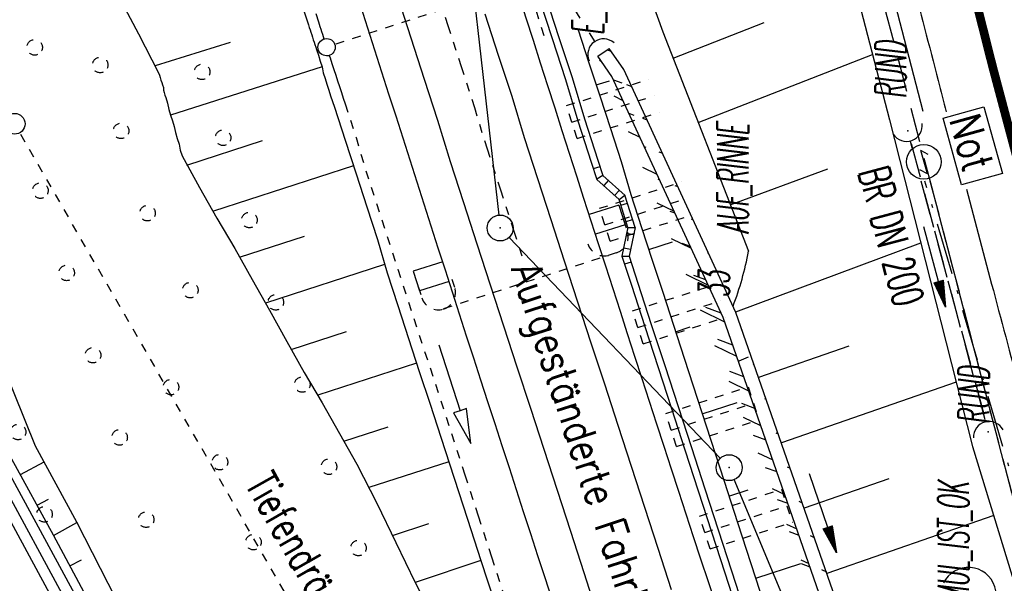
# Model space of a CAD drawing. Extents: x 447882 to 448688, y 437766 to 439043.
# Tile 80 of 121: x 448105 to 448161, y 438640 to 438673. Entities that reach past the tile are written whole.
import ezdxf
from ezdxf.enums import TextEntityAlignment as Align

# ---------------------------------------------------------------- set-up
doc = ezdxf.new("R2010")
doc.units = 0
doc.header["$LTSCALE"] = 2
doc.header["$MEASUREMENT"] = 0
for name, pattern in [('ACAD_ISO03W100', [0.5, 0.25, -0.25]), ('ACAD_ISO05W100', [0.5, 0.25, -0.25]), ('ACAD_ISO10W100W', [0.5, 0.25, -0.25]), ('AUSGEZOGEN', [0]), ('BAB-FM2', [2.6, 1.5, -0.5, 0.1, -0.5]), ('GESTRICH-X2', [1.5, 1, -0.5]), ('PUNKTX2', [0.5, 0.25, -0.25]), ('STRICHLINIEX2', [0.5, 0.25, -0.25])]:
    doc.linetypes.add(name, pattern=pattern)
doc.layers.get('0').update_dxf_attribs({"linetype": 'AUSGEZOGEN'})
for name, color, linetype in [('211-GRENZL-BAB', 7, 'AUSGEZOGEN'), ('211-GRENZP-BAB', 7, 'AUSGEZOGEN'), ('ANMERKUNG', 7, 'CONTINUOUS'), ('BAB_FM', 5, 'BAB-FM2'), ('BOESCHG', 250, 'AUSGEZOGEN'), ('DB-Bahnachse', 7, 'CONTINUOUS'), ('DB-Boeschungen', 15, 'CONTINUOUS'), ('DB-Gleisachsen', 7, 'CONTINUOUS'), ('DB-Hangverdübelung', 15, 'CONTINUOUS'), ('DB-HZV-Stützscheiben', 15, 'CONTINUOUS'), ('DB-Ingenieurbauwerke', 15, 'CONTINUOUS'), ('DB-Kabelanalagen', 15, 'CONTINUOUS'), ('DB-Tiefendraenage', 15, 'CONTINUOUS'), ('DB-Tiefendränage', 15, 'CONTINUOUS'), ('DB-Tiefenentwässerung', 15, 'CONTINUOUS'), ('DB-Wegboeschungen', 15, 'CONTINUOUS'), ('DB-Wege', 15, 'CONTINUOUS'), ('DURCHL', 200, 'GESTRICH-X2'), ('FBRTOP', 250, 'AUSGEZOGEN'), ('KANAL', 7, 'GESTRICH-X2'), ('MULDE', 250, 'AUSGEZOGEN'), ('NS', 5, 'AUSGEZOGEN'), ('PFEIL', 7, 'CONTINUOUS'), ('PFEILTOP', 200, 'AUSGEZOGEN'), ('Rinne', 200, 'CONTINUOUS'), ('SCHLITZRINNE', 200, 'AUSGEZOGEN'), ('SCHSYMBOL', 200, 'AUSGEZOGEN'), ('TEXTO', 4, 'CONTINUOUS'), ('WALD', 8, 'AUSGEZOGEN')]:
    doc.layers.add(name, color=color, linetype=linetype)
doc.styles.add('ROMANS', font='romans.shx', dxfattribs={"width": 0.8})

# ---------------------------------------------------------------- blocks, each defined once
blk = doc.blocks.new('DL')
at = {"color": 0}
blk.add_arc((-0.311, 0.025), 0.91, 282.5363, 77.4637, dxfattribs=at)
blk.add_point((0.597, 0.003), dxfattribs=at)
blk = doc.blocks.new('NOTRUFS')
for p, q in [((-0.7, 0), (-0.357, 0.35)), ((-0.7, 0), (0.7, 0)), ((0.357, -0.35), (0.7, 0))]:
    blk.add_line(p, q)
blk.add_lwpolyline([(-2.143, 4.194), (1.876, 4.194), (1.876, 1.75), (-2.143, 1.75)], close=True)
blk.add_circle((0, 0), 1)
at = {"style": 'ROMANS', "width": 0.8}
blk.add_text('Not', height=1.8, dxfattribs=at).set_placement((-1.982, 2.071))
blk = doc.blocks.new('42')
at = {"color": 0}
blk.add_arc((-0.025, -0.311), 0.91, 12.5363, 167.4637, dxfattribs=at)
blk.add_point((0, 0), dxfattribs=at)
blk = doc.blocks.new('PFEIL2')
at = {"color": 0}
for p, q in [((0.88, 0.002), (-2.401, -0.012)), ((0.881, -0.271), (0.879, 0.276)), ((0.879, 0.276), (2.429, 0.009)), ((0.911, 0.27), (0.879, 0.265)), ((0.965, 0.261), (0.879, 0.246)), ((1.019, 0.252), (0.879, 0.228)), ((1.073, 0.242), (0.879, 0.209)), ((1.127, 0.233), (0.879, 0.191)), ((1.181, 0.224), (0.879, 0.172)), ((1.235, 0.214), (0.879, 0.154)), ((1.289, 0.205), (0.879, 0.135)), ((1.343, 0.196), (0.879, 0.117)), ((1.397, 0.187), (0.879, 0.098)), ((1.451, 0.177), (0.879, 0.08)), ((1.505, 0.168), (0.879, 0.061)), ((1.559, 0.159), (0.88, 0.043)), ((1.613, 0.149), (0.88, 0.024)), ((1.668, 0.14), (0.88, 0.006)), ((1.722, 0.131), (0.88, -0.013)), ((1.776, 0.121), (0.88, -0.031)), ((1.83, 0.112), (0.88, -0.05)), ((1.884, 0.103), (0.88, -0.068)), ((1.938, 0.094), (0.88, -0.087)), ((1.992, 0.084), (0.88, -0.105)), ((2.046, 0.075), (0.88, -0.124)), ((2.1, 0.066), (0.88, -0.142)), ((2.154, 0.056), (0.88, -0.161)), ((2.208, 0.047), (0.88, -0.179)), ((2.262, 0.038), (0.881, -0.198)), ((2.316, 0.029), (0.881, -0.216)), ((2.37, 0.019), (0.881, -0.235)), ((2.424, 0.01), (0.881, -0.253)), ((2.429, 0.009), (0.881, -0.271))]:
    blk.add_line(p, q, dxfattribs=at)
blk = doc.blocks.new('GST')
at = {"color": 0}
blk.add_circle((0, 0), 0.75, dxfattribs=at)
blk.add_point((0, 0), dxfattribs=at)
blk = doc.blocks.new('LW')
at = {"color": 0}
blk.add_line((1.183, 0.003), (2.575, 0.003), dxfattribs=at)
for centre, radius, start, end in [((0.065, 1.189), 1.6, 312.7202, 226.7249), ((0.169, 1.08), 1.681, 321.1992, 68.9844), ((0.083, 1.129), 1.668, 319.2916, 65.2101)]:
    blk.add_arc(centre, radius, start, end, dxfattribs=at)

msp = doc.modelspace()

# ---------------------------------------------------------------- hatches: boundary and pattern name
at = {"layer": 'PFEILTOP'}
h = msp.add_hatch(dxfattribs=at)
h.set_pattern_fill('_USER', color=256, scale=1.5, angle=45, style=0, pattern_type=0)
h.set_pattern_definition([(339.742, (448141.7054, 438664.8471), (0.51937, 1.407216), [])])
edge = h.paths.add_edge_path()
edge.add_line((448145.949, 438655.638), (448139.477, 438669.682))
edge.add_line((448139.477, 438669.682), (448138.615, 438670.913))
edge.add_line((448159.583, 438614.627), (448157.394, 438620.775))
edge.add_line((448157.394, 438620.775), (448156.633, 438622.898))
edge.add_arc((448157.01, 438623.033), 0.4, 199.682, 199.7205, ccw=False)
edge.add_line((448156.633, 438622.898), (448151.695, 438636.705))
edge.add_line((448151.695, 438636.705), (448145.207, 438655.338))
edge.add_line((448145.207, 438655.338), (448138.781, 438669.282))
edge.add_line((448138.781, 438669.282), (448137.959, 438670.455))
edge.add_line((448137.959, 438670.455), (448138.615, 438670.913))
h = msp.add_hatch(dxfattribs=at)
h.set_pattern_fill('_USER', color=256, scale=1.5, angle=45, style=0, pattern_type=0)
h.set_pattern_definition([(334.325, (448147.7012, 438650.6069), (0.6499, 1.3519), [])])
edge = h.paths.add_edge_path()
edge.add_line((448158.148, 438621.045), (448157.387, 438623.168))
edge.add_line((448157.387, 438623.168), (448152.449, 438636.971))
edge.add_line((448152.449, 438636.971), (448145.949, 438655.638))
edge.add_line((448159.583, 438614.627), (448157.394, 438620.775))
edge.add_line((448157.394, 438620.775), (448156.633, 438622.898))
edge.add_arc((448157.01, 438623.033), 0.4, 199.682, 199.7205, ccw=False)
edge.add_line((448156.633, 438622.898), (448151.695, 438636.705))
edge.add_line((448151.695, 438636.705), (448145.207, 438655.338))
edge.add_line((448145.207, 438655.338), (448138.781, 438669.282))
edge.add_line((448138.781, 438669.282), (448137.959, 438670.455))
edge.add_line((448160.127, 438615.483), (448158.148, 438621.045))
at = {"layer": 'SCHLITZRINNE'}
h = msp.add_hatch(dxfattribs=at)
h.set_pattern_fill('_USER', color=256, scale=1.5, angle=45, style=0, pattern_type=0)
h.set_pattern_definition([(324.8574, (448134.7023, 438851.6164), (0.86342, 1.226583), [])])
edge = h.paths.add_edge_path()
edge.add_line((448125.443, 438906.454), (448125.936, 438906.533))
edge.add_line((448125.936, 438906.533), (448126.04, 438905.88))
edge.add_arc((261507.524, 409202.339), 188967.645, 9.03995391, 9.04374407, ccw=False)
edge.add_line((448128.005, 438893.535), (448131.933, 438868.846))
edge.add_line((448131.933, 438868.846), (448133.254, 438860.539))
edge.add_arc((449371.197, 439057.494), 1253.513, 189.039943, 189.277818)
edge.add_arc((454072.816, 439825.545), 6017.453, 189.2778182, 189.3863877)
edge.add_arc((449284.377, 439033.993), 1164.031, 189.386388, 189.87641)
edge.add_arc((450764.431, 439291.676), 2666.349, 189.87641, 190.200181)
edge.add_arc((449881.193, 439132.753), 1768.927, 190.200181, 190.588964)
edge.add_arc((450188.848, 439190.268), 2081.912, 190.588964, 190.947332)
edge.add_arc((450096.336, 439172.374), 1987.685, 190.947332, 191.307685)
edge.add_arc((450103.529, 439173.812), 1995.02, 191.307685, 191.667375)
edge.add_arc((450113.912, 439175.956), 2005.623, 191.667375, 192.024165)
edge.add_arc((450128.354, 439179.032), 2020.389, 192.024165, 192.37965)
edge.add_arc((450121.636, 439177.558), 2013.511, 192.37965, 192.73712)
edge.add_arc((450090.705, 439170.566), 1981.8, 192.73712, 193.097438)
edge.add_arc((450089.716, 439170.336), 1980.784, 193.097438, 193.45758)
edge.add_arc((450128.145, 439179.532), 2020.298, 193.45758, 193.814181)
edge.add_arc((450131.046, 439180.245), 2023.285, 193.814181, 194.170205)
edge.add_arc((450093.866, 439170.858), 1984.938, 194.170205, 194.529652)
edge.add_arc((450094.254, 439170.958), 1985.339, 194.529652, 194.889491)
edge.add_arc((450121.506, 439178.204), 2013.538, 194.889491, 195.246802)
edge.add_arc((450124.649, 439179.061), 2016.795, 195.246802, 195.602873)
edge.add_arc((450111.382, 439175.356), 2003.021, 195.602873, 195.960167)
edge.add_arc((450101.557, 439172.546), 1992.802, 195.960167, 196.3197)
edge.add_arc((450106.363, 439173.953), 1997.81, 196.3197, 196.678782)
edge.add_arc((450107.837, 439174.395), 1999.349, 196.678782, 197.03752)
edge.add_arc((450104.436, 439173.352), 1995.791, 197.03752, 197.396578)
edge.add_arc((450113.998, 439176.348), 2005.812, 197.396578, 197.753665)
edge.add_arc((450121.006, 439178.592), 2013.17, 197.753665, 198.110098)
edge.add_arc((450117.03, 439177.292), 2008.988, 198.110098, 198.467563)
edge.add_arc((450103.872, 439172.898), 1995.115, 198.467563, 198.826268)
edge.add_arc((450099.455, 439171.391), 1990.448, 198.826268, 199.185784)
edge.add_arc((450113.542, 439176.293), 2005.364, 199.185784, 199.54396)
edge.add_arc((450116.79, 439177.446), 2008.81, 199.54396, 199.90126)
edge.add_arc((450108.06, 439174.286), 1999.526, 199.90126, 200.259389)
edge.add_arc((450108.407, 439174.414), 1999.896, 200.259389, 200.617742)
edge.add_arc((450110.76, 439175.299), 2002.409, 200.617742, 200.975871)
edge.add_arc((450111.887, 439175.731), 2003.616, 200.975871, 201.333691)
edge.add_arc((450111.742, 439175.674), 2003.46, 201.333691, 201.691524)
edge.add_arc((450110.583, 439175.213), 2002.213, 201.691524, 202.04953)
edge.add_arc((450111.609, 439175.629), 2003.32, 202.04953, 202.407437)
edge.add_arc((450109.603, 439174.802), 2001.151, 202.407437, 202.765839)
edge.add_arc((450106.414, 439173.464), 1997.693, 202.765839, 203.100071)
edge.add_line((448125.443, 438906.454), (448125.547, 438905.801))
edge.add_arc((261507.369, 409202.315), 188967.302, 9.03995391, 9.04374407, ccw=False)
edge.add_line((448127.511, 438893.456), (448131.439, 438868.767))
edge.add_line((448131.439, 438868.767), (448132.715, 438860.746))
h = msp.add_hatch(dxfattribs=at)
h.set_pattern_fill('_USER', color=256, scale=1.5, angle=45, style=0, pattern_type=0)
h.set_pattern_definition([(326.72764, (448148.0771, 438778.445), (0.822929, 1.254108), [])])
edge = h.paths.add_edge_path()
edge.add_line((448125.936, 438906.533), (448126.04, 438905.88))
edge.add_arc((261507.524, 409202.339), 188967.645, 9.03995391, 9.04374407, ccw=False)
edge.add_line((448128.005, 438893.535), (448131.933, 438868.846))
edge.add_line((448131.933, 438868.846), (448133.254, 438860.539))
edge.add_arc((449371.197, 439057.494), 1253.513, 189.039943, 189.277818)
edge.add_arc((454072.816, 439825.545), 6017.453, 189.2778182, 189.3863877)
edge.add_arc((449284.377, 439033.993), 1164.031, 189.386388, 189.87641)
edge.add_arc((450764.431, 439291.676), 2666.349, 189.87641, 190.200181)
edge.add_arc((449881.193, 439132.753), 1768.927, 190.200181, 190.588964)
edge.add_arc((450188.848, 439190.268), 2081.912, 190.588964, 190.947332)
edge.add_arc((450096.336, 439172.374), 1987.685, 190.947332, 191.307685)
edge.add_arc((450103.529, 439173.812), 1995.02, 191.307685, 191.667375)
edge.add_arc((450113.912, 439175.956), 2005.623, 191.667375, 192.024165)
edge.add_arc((450128.354, 439179.032), 2020.389, 192.024165, 192.37965)
edge.add_arc((450121.636, 439177.558), 2013.511, 192.37965, 192.73712)
edge.add_arc((450090.705, 439170.566), 1981.8, 192.73712, 193.097438)
edge.add_arc((450089.716, 439170.336), 1980.784, 193.097438, 193.45758)
edge.add_arc((450128.145, 439179.532), 2020.298, 193.45758, 193.814181)
edge.add_arc((450131.046, 439180.245), 2023.285, 193.814181, 194.170205)
edge.add_arc((450093.866, 439170.858), 1984.938, 194.170205, 194.529652)
edge.add_arc((450094.254, 439170.958), 1985.339, 194.529652, 194.889491)
edge.add_arc((450121.506, 439178.204), 2013.538, 194.889491, 195.246802)
edge.add_arc((450124.649, 439179.061), 2016.795, 195.246802, 195.602873)
edge.add_arc((450111.382, 439175.356), 2003.021, 195.602873, 195.960167)
edge.add_arc((450101.557, 439172.546), 1992.802, 195.960167, 196.3197)
edge.add_arc((450106.363, 439173.953), 1997.81, 196.3197, 196.678782)
edge.add_arc((450107.837, 439174.395), 1999.349, 196.678782, 197.03752)
edge.add_arc((450104.436, 439173.352), 1995.791, 197.03752, 197.396578)
edge.add_arc((450113.998, 439176.348), 2005.812, 197.396578, 197.753665)
edge.add_arc((450121.006, 439178.592), 2013.17, 197.753665, 198.110098)
edge.add_arc((450117.03, 439177.292), 2008.988, 198.110098, 198.467563)
edge.add_arc((450103.872, 439172.898), 1995.115, 198.467563, 198.826268)
edge.add_arc((450099.455, 439171.391), 1990.448, 198.826268, 199.185784)
edge.add_arc((450113.542, 439176.293), 2005.364, 199.185784, 199.54396)
edge.add_arc((450116.79, 439177.446), 2008.81, 199.54396, 199.90126)
edge.add_arc((450108.06, 439174.286), 1999.526, 199.90126, 200.259389)
edge.add_arc((450108.407, 439174.414), 1999.896, 200.259389, 200.617742)
edge.add_arc((450110.76, 439175.299), 2002.409, 200.617742, 200.975871)
edge.add_arc((450111.887, 439175.731), 2003.616, 200.975871, 201.333691)
edge.add_arc((450111.742, 439175.674), 2003.46, 201.333691, 201.691524)
edge.add_arc((450110.583, 439175.213), 2002.213, 201.691524, 202.04953)
edge.add_arc((450111.609, 439175.629), 2003.32, 202.04953, 202.407437)
edge.add_arc((450109.603, 439174.802), 2001.151, 202.407437, 202.765839)
edge.add_arc((450106.414, 439173.464), 1997.693, 202.765839, 203.100071)
edge.add_arc((450188.848, 439190.268), 2082.412, 190.799627, 190.947332)
edge.add_arc((450096.336, 439172.374), 1988.185, 190.947332, 191.307685)
edge.add_arc((450103.529, 439173.812), 1995.52, 191.307685, 191.667375)
edge.add_arc((450113.912, 439175.956), 2006.123, 191.667375, 192.024165)
edge.add_arc((450128.354, 439179.032), 2020.889, 192.024165, 192.37965)
edge.add_arc((450121.636, 439177.558), 2014.011, 192.37965, 192.469296)
h = msp.add_hatch(dxfattribs=at)
h.set_pattern_fill('_USER', color=256, scale=1.5, angle=45, style=0, pattern_type=0)
h.set_pattern_definition([(328.16104, (448159.8269, 438724.2048), (0.7913003, 1.274301), [])])
edge = h.paths.add_edge_path()
edge.add_line((448125.936, 438906.533), (448126.04, 438905.88))
edge.add_arc((261507.524, 409202.339), 188967.645, 9.03995391, 9.04374407, ccw=False)
edge.add_line((448128.005, 438893.535), (448131.933, 438868.846))
edge.add_line((448131.933, 438868.846), (448133.254, 438860.539))
edge.add_arc((449371.197, 439057.494), 1253.513, 189.039943, 189.277818)
edge.add_arc((454072.816, 439825.545), 6017.453, 189.2778182, 189.3863877)
edge.add_arc((449284.377, 439033.993), 1164.031, 189.386388, 189.87641)
edge.add_arc((450764.431, 439291.676), 2666.349, 189.87641, 190.200181)
edge.add_arc((449881.193, 439132.753), 1768.927, 190.200181, 190.588964)
edge.add_arc((450188.848, 439190.268), 2081.912, 190.588964, 190.947332)
edge.add_arc((450096.336, 439172.374), 1987.685, 190.947332, 191.307685)
edge.add_arc((450103.529, 439173.812), 1995.02, 191.307685, 191.667375)
edge.add_arc((450113.912, 439175.956), 2005.623, 191.667375, 192.024165)
edge.add_arc((450128.354, 439179.032), 2020.389, 192.024165, 192.37965)
edge.add_arc((450121.636, 439177.558), 2013.511, 192.37965, 192.73712)
edge.add_arc((450090.705, 439170.566), 1981.8, 192.73712, 193.097438)
edge.add_arc((450089.716, 439170.336), 1980.784, 193.097438, 193.45758)
edge.add_arc((450128.145, 439179.532), 2020.298, 193.45758, 193.814181)
edge.add_arc((450131.046, 439180.245), 2023.285, 193.814181, 194.170205)
edge.add_arc((450093.866, 439170.858), 1984.938, 194.170205, 194.529652)
edge.add_arc((450094.254, 439170.958), 1985.339, 194.529652, 194.889491)
edge.add_arc((450121.506, 439178.204), 2013.538, 194.889491, 195.246802)
edge.add_arc((450124.649, 439179.061), 2016.795, 195.246802, 195.602873)
edge.add_arc((450111.382, 439175.356), 2003.021, 195.602873, 195.960167)
edge.add_arc((450101.557, 439172.546), 1992.802, 195.960167, 196.3197)
edge.add_arc((450106.363, 439173.953), 1997.81, 196.3197, 196.678782)
edge.add_arc((450107.837, 439174.395), 1999.349, 196.678782, 197.03752)
edge.add_arc((450104.436, 439173.352), 1995.791, 197.03752, 197.396578)
edge.add_arc((450113.998, 439176.348), 2005.812, 197.396578, 197.753665)
edge.add_arc((450121.006, 439178.592), 2013.17, 197.753665, 198.110098)
edge.add_arc((450117.03, 439177.292), 2008.988, 198.110098, 198.467563)
edge.add_arc((450103.872, 439172.898), 1995.115, 198.467563, 198.826268)
edge.add_arc((450099.455, 439171.391), 1990.448, 198.826268, 199.185784)
edge.add_arc((450113.542, 439176.293), 2005.364, 199.185784, 199.54396)
edge.add_arc((450116.79, 439177.446), 2008.81, 199.54396, 199.90126)
edge.add_arc((450108.06, 439174.286), 1999.526, 199.90126, 200.259389)
edge.add_arc((450108.407, 439174.414), 1999.896, 200.259389, 200.617742)
edge.add_arc((450110.76, 439175.299), 2002.409, 200.617742, 200.975871)
edge.add_arc((450111.887, 439175.731), 2003.616, 200.975871, 201.333691)
edge.add_arc((450111.742, 439175.674), 2003.46, 201.333691, 201.691524)
edge.add_arc((450110.583, 439175.213), 2002.213, 201.691524, 202.04953)
edge.add_arc((450111.609, 439175.629), 2003.32, 202.04953, 202.407437)
edge.add_arc((450109.603, 439174.802), 2001.151, 202.407437, 202.765839)
edge.add_arc((450106.414, 439173.464), 1997.693, 202.765839, 203.100071)
edge.add_arc((450121.636, 439177.558), 2014.011, 192.51205, 192.73712)
edge.add_arc((450090.705, 439170.566), 1982.3, 192.73712, 193.097438)
edge.add_arc((450089.716, 439170.336), 1981.284, 193.097438, 193.45758)
edge.add_arc((450128.145, 439179.532), 2020.798, 193.45758, 193.814181)
edge.add_arc((450131.046, 439180.245), 2023.785, 193.814181, 194.170205)
edge.add_arc((450093.866, 439170.858), 1985.438, 194.170205, 194.185146)
h = msp.add_hatch(dxfattribs=at)
h.set_pattern_fill('_USER', color=256, scale=1.5, angle=45, style=0, pattern_type=0)
h.set_pattern_definition([(334.92026, (448224.608, 438502.9346), (0.635819, 1.358578), [])])
edge = h.paths.add_edge_path()
edge.add_line((448125.936, 438906.533), (448126.04, 438905.88))
edge.add_arc((261507.524, 409202.339), 188967.645, 9.03995391, 9.04374407, ccw=False)
edge.add_line((448128.005, 438893.535), (448131.933, 438868.846))
edge.add_line((448131.933, 438868.846), (448133.254, 438860.539))
edge.add_arc((449371.197, 439057.494), 1253.513, 189.039943, 189.277818)
edge.add_arc((454072.816, 439825.545), 6017.453, 189.2778182, 189.3863877)
edge.add_arc((449284.377, 439033.993), 1164.031, 189.386388, 189.87641)
edge.add_arc((450764.431, 439291.676), 2666.349, 189.87641, 190.200181)
edge.add_arc((449881.193, 439132.753), 1768.927, 190.200181, 190.588964)
edge.add_arc((450188.848, 439190.268), 2081.912, 190.588964, 190.947332)
edge.add_arc((450096.336, 439172.374), 1987.685, 190.947332, 191.307685)
edge.add_arc((450103.529, 439173.812), 1995.02, 191.307685, 191.667375)
edge.add_arc((450113.912, 439175.956), 2005.623, 191.667375, 192.024165)
edge.add_arc((450128.354, 439179.032), 2020.389, 192.024165, 192.37965)
edge.add_arc((450121.636, 439177.558), 2013.511, 192.37965, 192.73712)
edge.add_arc((450090.705, 439170.566), 1981.8, 192.73712, 193.097438)
edge.add_arc((450089.716, 439170.336), 1980.784, 193.097438, 193.45758)
edge.add_arc((450128.145, 439179.532), 2020.298, 193.45758, 193.814181)
edge.add_arc((450131.046, 439180.245), 2023.285, 193.814181, 194.170205)
edge.add_arc((450093.866, 439170.858), 1984.938, 194.170205, 194.529652)
edge.add_arc((450094.254, 439170.958), 1985.339, 194.529652, 194.889491)
edge.add_arc((450121.506, 439178.204), 2013.538, 194.889491, 195.246802)
edge.add_arc((450124.649, 439179.061), 2016.795, 195.246802, 195.602873)
edge.add_arc((450111.382, 439175.356), 2003.021, 195.602873, 195.960167)
edge.add_arc((450101.557, 439172.546), 1992.802, 195.960167, 196.3197)
edge.add_arc((450106.363, 439173.953), 1997.81, 196.3197, 196.678782)
edge.add_arc((450107.837, 439174.395), 1999.349, 196.678782, 197.03752)
edge.add_arc((450104.436, 439173.352), 1995.791, 197.03752, 197.396578)
edge.add_arc((450113.998, 439176.348), 2005.812, 197.396578, 197.753665)
edge.add_arc((450121.006, 439178.592), 2013.17, 197.753665, 198.110098)
edge.add_arc((450117.03, 439177.292), 2008.988, 198.110098, 198.467563)
edge.add_arc((450103.872, 439172.898), 1995.115, 198.467563, 198.826268)
edge.add_arc((450099.455, 439171.391), 1990.448, 198.826268, 199.185784)
edge.add_arc((450113.542, 439176.293), 2005.364, 199.185784, 199.54396)
edge.add_arc((450116.79, 439177.446), 2008.81, 199.54396, 199.90126)
edge.add_arc((450108.06, 439174.286), 1999.526, 199.90126, 200.259389)
edge.add_arc((450108.407, 439174.414), 1999.896, 200.259389, 200.617742)
edge.add_arc((450110.76, 439175.299), 2002.409, 200.617742, 200.975871)
edge.add_arc((450111.887, 439175.731), 2003.616, 200.975871, 201.333691)
edge.add_arc((450111.742, 439175.674), 2003.46, 201.333691, 201.691524)
edge.add_arc((450110.583, 439175.213), 2002.213, 201.691524, 202.04953)
edge.add_arc((450111.609, 439175.629), 2003.32, 202.04953, 202.407437)
edge.add_arc((450109.603, 439174.802), 2001.151, 202.407437, 202.765839)
edge.add_arc((450106.414, 439173.464), 1997.693, 202.765839, 203.100071)
edge.add_arc((450113.542, 439176.293), 2005.864, 199.384527, 199.54396)
edge.add_arc((450116.79, 439177.446), 2009.31, 199.54396, 199.90126)
edge.add_arc((450108.06, 439174.286), 2000.026, 199.90126, 200.259389)
edge.add_arc((450108.407, 439174.414), 2000.396, 200.259389, 200.617742)
edge.add_arc((450110.76, 439175.299), 2002.909, 200.617742, 200.975871)
edge.add_arc((450111.887, 439175.731), 2004.116, 200.975871, 201.063002)
h = msp.add_hatch(dxfattribs=at)
h.set_pattern_fill('_USER', color=256, scale=1.5, angle=45, style=0, pattern_type=0)
h.set_pattern_definition([(337.95664, (448265.5285, 438397.6318), (0.5629623, 1.39035), [])])
edge = h.paths.add_edge_path()
edge.add_line((448125.936, 438906.533), (448126.04, 438905.88))
edge.add_arc((261507.524, 409202.339), 188967.645, 9.03995391, 9.04374407, ccw=False)
edge.add_line((448128.005, 438893.535), (448131.933, 438868.846))
edge.add_line((448131.933, 438868.846), (448133.254, 438860.539))
edge.add_arc((449371.197, 439057.494), 1253.513, 189.039943, 189.277818)
edge.add_arc((454072.816, 439825.545), 6017.453, 189.2778182, 189.3863877)
edge.add_arc((449284.377, 439033.993), 1164.031, 189.386388, 189.87641)
edge.add_arc((450764.431, 439291.676), 2666.349, 189.87641, 190.200181)
edge.add_arc((449881.193, 439132.753), 1768.927, 190.200181, 190.588964)
edge.add_arc((450188.848, 439190.268), 2081.912, 190.588964, 190.947332)
edge.add_arc((450096.336, 439172.374), 1987.685, 190.947332, 191.307685)
edge.add_arc((450103.529, 439173.812), 1995.02, 191.307685, 191.667375)
edge.add_arc((450113.912, 439175.956), 2005.623, 191.667375, 192.024165)
edge.add_arc((450128.354, 439179.032), 2020.389, 192.024165, 192.37965)
edge.add_arc((450121.636, 439177.558), 2013.511, 192.37965, 192.73712)
edge.add_arc((450090.705, 439170.566), 1981.8, 192.73712, 193.097438)
edge.add_arc((450089.716, 439170.336), 1980.784, 193.097438, 193.45758)
edge.add_arc((450128.145, 439179.532), 2020.298, 193.45758, 193.814181)
edge.add_arc((450131.046, 439180.245), 2023.285, 193.814181, 194.170205)
edge.add_arc((450093.866, 439170.858), 1984.938, 194.170205, 194.529652)
edge.add_arc((450094.254, 439170.958), 1985.339, 194.529652, 194.889491)
edge.add_arc((450121.506, 439178.204), 2013.538, 194.889491, 195.246802)
edge.add_arc((450124.649, 439179.061), 2016.795, 195.246802, 195.602873)
edge.add_arc((450111.382, 439175.356), 2003.021, 195.602873, 195.960167)
edge.add_arc((450101.557, 439172.546), 1992.802, 195.960167, 196.3197)
edge.add_arc((450106.363, 439173.953), 1997.81, 196.3197, 196.678782)
edge.add_arc((450107.837, 439174.395), 1999.349, 196.678782, 197.03752)
edge.add_arc((450104.436, 439173.352), 1995.791, 197.03752, 197.396578)
edge.add_arc((450113.998, 439176.348), 2005.812, 197.396578, 197.753665)
edge.add_arc((450121.006, 439178.592), 2013.17, 197.753665, 198.110098)
edge.add_arc((450117.03, 439177.292), 2008.988, 198.110098, 198.467563)
edge.add_arc((450103.872, 439172.898), 1995.115, 198.467563, 198.826268)
edge.add_arc((450099.455, 439171.391), 1990.448, 198.826268, 199.185784)
edge.add_arc((450113.542, 439176.293), 2005.364, 199.185784, 199.54396)
edge.add_arc((450116.79, 439177.446), 2008.81, 199.54396, 199.90126)
edge.add_arc((450108.06, 439174.286), 1999.526, 199.90126, 200.259389)
edge.add_arc((450108.407, 439174.414), 1999.896, 200.259389, 200.617742)
edge.add_arc((450110.76, 439175.299), 2002.409, 200.617742, 200.975871)
edge.add_arc((450111.887, 439175.731), 2003.616, 200.975871, 201.333691)
edge.add_arc((450111.742, 439175.674), 2003.46, 201.333691, 201.691524)
edge.add_arc((450110.583, 439175.213), 2002.213, 201.691524, 202.04953)
edge.add_arc((450111.609, 439175.629), 2003.32, 202.04953, 202.407437)
edge.add_arc((450109.603, 439174.802), 2001.151, 202.407437, 202.765839)
edge.add_arc((450106.414, 439173.464), 1997.693, 202.765839, 203.100071)
edge.add_arc((450106.414, 439173.464), 1998.193, 202.821848, 203.100071)
edge.add_line((448268.435, 438389.496), (448268.895, 438389.693))

# ---------------------------------------------------------------- linework, layer by layer
at = {"layer": '211-GRENZL-BAB', "flags": 128}
for points in [[(448129.705, 438683.495), (448132.235, 438661.265)], [(448145.042, 438647.193), (448132.838, 438659.977)], [(448167.231, 438594.652), (448145.849, 438645.957)]]:
    msp.add_lwpolyline(points, dxfattribs=at)
at = {"layer": 'BAB_FM', "flags": 128}
msp.add_lwpolyline([(448210.176, 438620.94), (448172.344, 438610.661), (448156.879, 438663.23)], dxfattribs=at)
at = {"layer": 'BOESCHG'}
for p, q in [((448142.319, 438670.355), (448147.58, 438672.403)), ((448143.771, 438666.628), (448153.851, 438670.552)), ((448145.626, 438661.864), (448151.261, 438663.944)), ((448145.222, 438662.9), (448145.224, 438662.901)), ((448145.938, 438655.663), (448156.64, 438659.666)), ((448152.483, 438653.677), (448147.264, 438651.86)), ((448158.692, 438651.604), (448148.579, 438648.082)), ((448154.792, 438646.01), (448149.895, 438644.305)), ((448160.858, 438643.887), (448151.21, 438640.527))]:
    msp.add_line(p, q, dxfattribs=at)
for points in [[(448092.426, 438872.646), (448095.861, 438848.434), (448110.895, 438783.286), (448121.951, 438734.08), (448130.246, 438703.606), (448141.731, 438671.869), (448146.674, 438659.173)], [(448154.831, 438666.772), (448156.895, 438658.661)], [(448156.895, 438658.661), (448159.639, 438647.881), (448163.143, 438636.394), (448167.118, 438620.747)]]:
    msp.add_lwpolyline(points, dxfattribs=at)
msp.add_arc((448129.732, 438662.206), 17.211, 338.8504, 349.8489, dxfattribs=at)
at = {"layer": 'DB-Bahnachse', "linetype": 'ACAD_ISO10W100W'}
for p, q in [((448128.513, 438674.623), (448129.285, 438672.246)), ((448129.285, 438672.246), (448130.058, 438669.868)), ((448130.058, 438669.868), (448130.83, 438667.49)), ((448130.83, 438667.49), (448131.555, 438665.097)), ((448131.555, 438665.097), (448132.327, 438662.72)), ((448132.327, 438662.72), (448133.1, 438660.342)), ((448133.1, 438660.342), (448133.572, 438658.888))]:
    msp.add_line(p, q, dxfattribs=at)
at = {"layer": 'DB-Boeschungen', "linetype": 'Continuous'}
for p, q in [((448120.458, 438674.651), (448121.23, 438672.273)), ((448110.191, 438674.049), (448111.407, 438671.762)), ((448121.23, 438672.273), (448121.277, 438672.13)), ((448121.277, 438672.13), (448121.323, 438671.988)), ((448121.323, 438671.988), (448121.369, 438671.845)), ((448121.369, 438671.845), (448121.416, 438671.702)), ((448136.835, 438671.981), (448137.453, 438670.078)), ((448111.407, 438671.762), (448112.56, 438669.508)), ((448112.374, 438669.921), (448116.717, 438671.279)), ((448121.416, 438671.702), (448121.462, 438671.56)), ((448121.462, 438671.56), (448121.509, 438671.417)), ((448121.509, 438671.417), (448121.555, 438671.274)), ((448121.555, 438671.274), (448121.601, 438671.132)), ((448121.601, 438671.132), (448121.648, 438670.989)), ((448121.648, 438670.989), (448121.694, 438670.846)), ((448121.694, 438670.846), (448121.802, 438670.513)), ((448121.802, 438670.513), (448121.91, 438670.181)), ((448121.91, 438670.181), (448122.018, 438669.848)), ((448137.453, 438670.078), (448138.071, 438668.176)), ((448112.56, 438669.508), (448112.607, 438669.366)), ((448122.018, 438669.848), (448113.253, 438667.052)), ((448122.018, 438669.848), (448122.079, 438669.499)), ((448112.607, 438669.366), (448112.653, 438669.223)), ((448112.653, 438669.223), (448112.699, 438669.08)), ((448112.699, 438669.08), (448112.746, 438668.938)), ((448122.079, 438669.499), (448122.187, 438669.167)), ((448122.187, 438669.167), (448122.295, 438668.834)), ((448137.87, 438668.795), (448138.631, 438669.042)), ((448112.746, 438668.938), (448112.792, 438668.795)), ((448112.792, 438668.795), (448112.838, 438668.652)), ((448112.838, 438668.652), (448112.837, 438668.494)), ((448112.837, 438668.494), (448112.884, 438668.352)), ((448122.295, 438668.834), (448122.404, 438668.501)), ((448122.404, 438668.501), (448122.512, 438668.168)), ((448112.884, 438668.352), (448112.93, 438668.209)), ((448112.93, 438668.209), (448112.976, 438668.066)), ((448112.976, 438668.066), (448113.085, 438667.734)), ((448122.512, 438668.168), (448122.62, 438667.835)), ((448122.62, 438667.835), (448122.728, 438667.502)), ((448138.071, 438668.176), (448138.689, 438666.274)), ((448113.085, 438667.734), (448113.145, 438667.385)), ((448113.145, 438667.385), (448113.253, 438667.052)), ((448122.728, 438667.502), (448123.346, 438665.6)), ((448113.253, 438667.052), (448113.361, 438666.719)), ((448113.361, 438666.719), (448113.47, 438666.387)), ((448113.47, 438666.387), (448113.53, 438666.038)), ((448138.689, 438666.274), (448139.307, 438664.372)), ((448113.53, 438666.038), (448113.638, 438665.705)), ((448113.638, 438665.705), (448113.747, 438665.373)), ((448114.196, 438664.152), (448118.571, 438665.573)), ((448123.346, 438665.6), (448123.98, 438663.65)), ((448113.747, 438665.373), (448113.807, 438665.024)), ((448113.807, 438665.024), (448113.915, 438664.691)), ((448113.915, 438664.691), (448114.929, 438662.865)), ((448123.825, 438664.126), (448115.741, 438661.499)), ((448139.307, 438664.372), (448139.877, 438662.455)), ((448123.98, 438663.65), (448124.598, 438661.748)), ((448114.929, 438662.865), (448115.928, 438661.087)), ((448139.877, 438662.455), (448140.495, 438660.552)), ((448124.598, 438661.748), (448125.216, 438659.846)), ((448115.928, 438661.087), (448116.974, 438659.324)), ((448140.495, 438660.552), (448141.113, 438658.65)), ((448117.239, 438658.832), (448120.995, 438660.052)), ((448125.216, 438659.846), (448125.786, 438657.929)), ((448116.974, 438659.324), (448117.972, 438657.545)), ((448140.912, 438659.269), (448142.291, 438659.717)), ((448125.632, 438658.404), (448118.736, 438656.164)), ((448141.113, 438658.65), (448141.716, 438656.796)), ((448125.786, 438657.929), (448126.404, 438656.027)), ((448117.972, 438657.545), (448118.971, 438655.767)), ((448141.716, 438656.796), (448142.334, 438654.894)), ((448126.404, 438656.027), (448127.022, 438654.124)), ((448118.971, 438655.767), (448119.984, 438653.941)), ((448142.334, 438654.894), (448142.952, 438652.992)), ((448142.457, 438654.513), (448143.313, 438654.791)), ((448120.234, 438653.496), (448123.42, 438654.531)), ((448119.984, 438653.941), (448120.983, 438652.162)), ((448127.022, 438654.124), (448127.64, 438652.222)), ((448146.668, 438653.042), (448146.113, 438652.809)), ((448127.486, 438652.698), (448121.779, 438650.844)), ((448142.952, 438652.992), (448143.724, 438650.614)), ((448120.983, 438652.162), (448122.029, 438650.399)), ((448127.64, 438652.222), (448128.258, 438650.32)), ((448122.029, 438650.399), (448123.027, 438648.621)), ((448128.258, 438650.32), (448128.876, 438648.418)), ((448143.724, 438650.614), (448144.497, 438648.236)), ((448144.003, 438649.758), (448146.014, 438650.412)), ((448123.277, 438648.176), (448125.845, 438649.01)), ((448123.027, 438648.621), (448124.026, 438646.842)), ((448128.876, 438648.418), (448129.649, 438646.04)), ((448144.497, 438648.236), (448145.27, 438645.859)), ((448124.026, 438646.842), (448125.179, 438644.588)), ((448129.34, 438646.991), (448124.727, 438645.493)), ((448129.649, 438646.04), (448130.421, 438643.663)), ((448145.27, 438645.859), (448146.042, 438643.481)), ((448145.548, 438645.003), (448146.652, 438645.361)), ((448125.179, 438644.588), (448126.284, 438642.319)), ((448126.098, 438642.731), (448128.19, 438643.411)), ((448130.421, 438643.663), (448131.194, 438641.285)), ((448146.042, 438643.481), (448146.815, 438641.103)), ((448126.284, 438642.319), (448127.405, 438640.002)), ((448131.194, 438641.285), (448127.405, 438640.002)), ((448131.194, 438641.285), (448131.982, 438638.86)), ((448146.815, 438641.103), (448147.587, 438638.726)), ((448147.093, 438640.247), (448149.709, 438641.097)), ((448127.405, 438640.002), (448128.558, 438637.747))]:
    msp.add_line(p, q, dxfattribs=at)
at = {"layer": 'DB-Gleisachsen', "linetype": 'Continuous'}
for p, q in [((448126.384, 438673.893), (448127.156, 438671.516)), ((448131.436, 438672.906), (448132.209, 438670.528)), ((448127.156, 438671.516), (448127.929, 438669.138)), ((448132.209, 438670.528), (448132.981, 438668.151)), ((448127.929, 438669.138), (448128.701, 438666.76)), ((448132.981, 438668.151), (448133.706, 438665.758)), ((448128.701, 438666.76), (448129.426, 438664.367)), ((448133.706, 438665.758), (448134.479, 438663.38)), ((448129.426, 438664.367), (448130.199, 438661.989)), ((448134.479, 438663.38), (448135.251, 438661.002)), ((448130.199, 438661.989), (448130.971, 438659.612)), ((448135.251, 438661.002), (448136.023, 438658.625)), ((448130.971, 438659.612), (448131.744, 438657.234)), ((448136.023, 438658.625), (448136.796, 438656.247)), ((448131.744, 438657.234), (448132.516, 438654.856)), ((448136.796, 438656.247), (448137.568, 438653.869)), ((448132.516, 438654.856), (448133.289, 438652.479)), ((448137.568, 438653.869), (448138.341, 438651.492)), ((448133.289, 438652.479), (448134.061, 438650.101)), ((448138.341, 438651.492), (448139.113, 438649.114)), ((448134.061, 438650.101), (448134.834, 438647.723)), ((448139.113, 438649.114), (448139.886, 438646.736)), ((448134.834, 438647.723), (448135.606, 438645.346)), ((448139.886, 438646.736), (448140.658, 438644.359)), ((448135.606, 438645.346), (448136.378, 438642.968)), ((448140.658, 438644.359), (448141.431, 438641.981)), ((448136.378, 438642.968), (448137.151, 438640.59)), ((448141.431, 438641.981), (448142.203, 438639.603)), ((448137.151, 438640.59), (448137.923, 438638.213))]:
    msp.add_line(p, q, dxfattribs=at)
at = {"layer": 'DB-Hangverdübelung', "linetype": 'PUNKTX2'}
for centre, start_param, end_param in [((448105.393, 438670.97), 2.750434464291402, 9.033619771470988), ((448109.184, 438669.952), 2.750434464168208, 9.033619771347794), ((448115.081, 438669.555), 2.750434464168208, 9.033619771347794), ((448110.395, 438666.14), 2.750434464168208, 9.033619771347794), ((448116.294, 438665.743), 2.750434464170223, 9.033619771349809), ((448105.724, 438662.683), 2.750434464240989, 9.033619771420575), ((448111.921, 438661.378), 2.750434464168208, 9.033619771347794), ((448117.815, 438660.98), 2.750434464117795, 9.033619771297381), ((448107.245, 438657.92), 2.750434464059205, 9.03361977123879), ((448114.396, 438656.922), 2.750434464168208, 9.033619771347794), ((448119.342, 438656.219), 2.750434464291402, 9.033619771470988), ((448108.772, 438653.158), 2.750434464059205, 9.03361977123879), ((448120.875, 438651.46), 2.750434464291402, 9.033619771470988), ((448113.279, 438651.31), 2.750434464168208, 9.033619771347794), ((448104.434, 438648.711), 2.750434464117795, 9.033619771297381), ((448110.304, 438648.399), 2.750434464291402, 9.033619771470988), ((448116.109, 438646.968), 2.750434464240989, 9.033619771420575), ((448122.414, 438646.703), 2.750434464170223, 9.033619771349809), ((448105.963, 438643.95), 2.750434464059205, 9.03361977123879), ((448111.843, 438643.642), 2.750434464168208, 9.033619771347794), ((448118.047, 438642.34), 2.750434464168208, 9.033619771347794), ((448124.12, 438642), 2.750434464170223, 9.033619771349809)]:
    msp.add_ellipse(centre, major_axis=(-0.318, 0.318), ratio=1, start_param=start_param, end_param=end_param, dxfattribs=at)
at = {"layer": 'DB-HZV-Stützscheiben', "linetype": 'PUNKTX2'}
for p, q in [((448134.863, 438671.642), (448134.256, 438673.548)), ((448136.154, 438667.601), (448140.916, 438669.127)), ((448136.764, 438665.697), (448136.154, 438667.601)), ((448136.764, 438665.697), (448141.526, 438667.222)), ((448138.061, 438661.657), (448142.821, 438663.19)), ((448138.674, 438659.754), (448138.061, 438661.657)), ((448138.674, 438659.754), (448143.434, 438661.286)), ((448139.978, 438655.717), (448144.735, 438657.257)), ((448140.594, 438653.814), (448139.978, 438655.717)), ((448140.594, 438653.814), (448145.351, 438655.354)), ((448141.904, 438649.779), (448146.658, 438651.326)), ((448146.658, 438651.326), (448147.277, 438649.424)), ((448142.523, 438647.877), (448141.904, 438649.779)), ((448142.523, 438647.877), (448147.277, 438649.424)), ((448143.838, 438643.844), (448148.591, 438645.398)), ((448148.591, 438645.398), (448149.212, 438643.497)), ((448144.46, 438641.943), (448143.838, 438643.844)), ((448144.46, 438641.943), (448149.213, 438643.497))]:
    msp.add_line(p, q, dxfattribs=at)
at = {"layer": 'DB-HZV-Stützscheiben', "linetype": 'ACAD_ISO05W100'}
for p, q in [((448136.459, 438666.649), (448141.221, 438668.174)), ((448138.368, 438660.706), (448143.127, 438662.238)), ((448140.286, 438654.765), (448145.043, 438656.305)), ((448142.213, 438648.828), (448146.968, 438650.375)), ((448144.149, 438642.893), (448148.902, 438644.448))]:
    msp.add_line(p, q, dxfattribs=at)
at = {"layer": 'DB-Ingenieurbauwerke', "linetype": 'ACAD_ISO03W100'}
msp.add_line((448128.987, 438673.162), (448122.756, 438671.137), dxfattribs=at)
at = {"layer": 'DB-Ingenieurbauwerke', "linetype": 'Continuous'}
for p, q in [((448139.186, 438661.846), (448137.466, 438661.296)), ((448139.186, 438661.846), (448139.551, 438660.703)), ((448139.551, 438660.703), (448137.837, 438660.154)), ((448128.996, 438658.565), (448127.282, 438658.017)), ((448127.282, 438658.017), (448127.648, 438656.874)), ((448129.362, 438657.422), (448127.648, 438656.874))]:
    msp.add_line(p, q, dxfattribs=at)
for centre, major_axis, start_param, end_param in [((452022.168, 439910.232), (-1566.249, 3767.991), 1.480279, 1.501787), ((452022.169, 439910.232), (-1569.511, 3776.273), 1.480887, 1.501804)]:
    msp.add_ellipse(centre, major_axis=major_axis, ratio=1, start_param=start_param, end_param=end_param, dxfattribs=at)
at = {"layer": 'DB-Kabelanalagen', "linetype": 'Continuous'}
for p, q in [((448134.543, 438673.86), (448135.316, 438671.482)), ((448134.926, 438673.977), (448135.698, 438671.6)), ((448135.316, 438671.482), (448136.088, 438669.105)), ((448135.698, 438671.6), (448136.471, 438669.222)), ((448136.088, 438669.105), (448136.813, 438666.711)), ((448136.471, 438669.222), (448137.195, 438666.829)), ((448136.813, 438666.711), (448137.586, 438664.334)), ((448137.195, 438666.829), (448137.968, 438664.451)), ((448137.968, 438664.451), (448138.257, 438663.562)), ((448137.586, 438664.334), (448137.91, 438663.334)), ((448137.71, 438663.971), (448138.093, 438664.085)), ((448138.257, 438663.562), (448137.908, 438663.336)), ((448139.191, 438662.17), (448137.91, 438663.334)), ((448139.541, 438662.407), (448138.257, 438663.562)), ((448138.582, 438663.278), (448138.306, 438662.974)), ((448138.935, 438662.403), (448139.211, 438662.707)), ((448139.191, 438662.17), (448139.534, 438662.412)), ((448139.707, 438660.555), (448139.192, 438662.171)), ((448140.127, 438660.557), (448139.534, 438662.412)), ((448139.297, 438661.84), (448139.678, 438661.962)), ((448139.6, 438660.888), (448139.967, 438661.008)), ((448139.708, 438660.559), (448139.356, 438658.883)), ((448139.705, 438660.542), (448140.127, 438660.557)), ((448140.127, 438660.557), (448139.776, 438658.886)), ((448139.637, 438660.22), (448140.038, 438660.136)), ((448139.459, 438659.371), (448139.861, 438659.289)), ((448139.356, 438658.883), (448139.903, 438657.201)), ((448139.357, 438658.886), (448139.776, 438658.886)), ((448139.776, 438658.886), (448140.285, 438657.318)), ((448139.894, 438658.533), (448139.511, 438658.417)), ((448139.903, 438657.201), (448140.675, 438654.823)), ((448140.285, 438657.318), (448141.058, 438654.94)), ((448140.675, 438654.823), (448141.448, 438652.445)), ((448141.058, 438654.94), (448141.83, 438652.563)), ((448141.448, 438652.445), (448142.22, 438650.068)), ((448141.83, 438652.563), (448142.603, 438650.185)), ((448142.603, 438650.185), (448143.375, 438647.807)), ((448142.22, 438650.068), (448142.993, 438647.69)), ((448142.993, 438647.69), (448143.765, 438645.312)), ((448143.375, 438647.807), (448144.148, 438645.43)), ((448143.765, 438645.312), (448144.538, 438642.935)), ((448144.148, 438645.43), (448144.92, 438643.052)), ((448144.538, 438642.935), (448145.31, 438640.557)), ((448144.92, 438643.052), (448145.693, 438640.674)), ((448145.31, 438640.557), (448146.083, 438638.179)), ((448145.693, 438640.674), (448146.465, 438638.297))]:
    msp.add_line(p, q, dxfattribs=at)
at = {"layer": 'DB-Kabelanalagen', "linetype": 'STRICHLINIEX2'}
for p, q in [((448139.457, 438661.002), (448139.673, 438660.336)), ((448139.031, 438659.076), (448129.045, 438655.832)), ((448129.526, 438657.565), (448129.681, 438657.089)), ((448127.569, 438657.139), (448127.785, 438656.474))]:
    msp.add_line(p, q, dxfattribs=at)
for centre, start_param, end_param in [((448138.722, 438660.027), 2.670324, 4.24129), ((448138.335, 438659.902), 1.099683, 2.670465), ((448128.73, 438656.78), 2.670465, 4.241276), ((448128.736, 438656.783), 1.099697, 2.670324)]:
    msp.add_ellipse(centre, major_axis=(-0.707, 0.707), ratio=1, start_param=start_param, end_param=end_param, dxfattribs=at)
at = {"layer": 'DB-Tiefendraenage', "linetype": 'ACAD_ISO03W100'}
msp.add_line((448134.803, 438613.506), (448104.536, 438666.029), dxfattribs=at)
at = {"layer": 'DB-Tiefendraenage', "linetype": 'Continuous'}
msp.add_ellipse((448104.237, 438666.549), major_axis=(-0.424, 0.424), ratio=1, start_param=2.750434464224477, end_param=9.033619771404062, dxfattribs=at)
at = {"layer": 'DB-Tiefenentwässerung', "linetype": 'ACAD_ISO03W100'}
for p, q in [((448121.076, 438674.851), (448121.801, 438672.458)), ((448121.801, 438672.458), (448121.847, 438672.316)), ((448121.847, 438672.316), (448121.894, 438672.173)), ((448121.894, 438672.173), (448121.94, 438672.03)), ((448121.94, 438672.03), (448121.986, 438671.888)), ((448121.986, 438671.888), (448122.033, 438671.745)), ((448122.033, 438671.745), (448122.079, 438671.602)), ((448122.079, 438671.602), (448122.126, 438671.46)), ((448122.126, 438671.46), (448122.126, 438671.458)), ((448122.435, 438670.507), (448122.481, 438670.366)), ((448122.481, 438670.366), (448122.589, 438670.033)), ((448122.589, 438670.033), (448122.697, 438669.7)), ((448122.697, 438669.7), (448122.805, 438669.367)), ((448122.805, 438669.367), (448122.914, 438669.035)), ((448122.914, 438669.035), (448123.022, 438668.702)), ((448123.022, 438668.702), (448123.13, 438668.369)), ((448123.13, 438668.369), (448123.238, 438668.036)), ((448123.238, 438668.036), (448123.346, 438667.703)), ((448123.346, 438667.703), (448123.98, 438665.753)), ((448123.98, 438665.753), (448124.55, 438663.836)), ((448124.55, 438663.836), (448125.168, 438661.934)), ((448125.168, 438661.934), (448125.786, 438660.032)), ((448125.786, 438660.032), (448126.404, 438658.129)), ((448126.404, 438658.129), (448127.022, 438656.227)), ((448127.022, 438656.227), (448127.64, 438654.325)), ((448127.64, 438654.325), (448128.258, 438652.423)), ((448128.258, 438652.423), (448128.876, 438650.521)), ((448128.876, 438650.521), (448129.494, 438648.619)), ((448129.494, 438648.619), (448130.267, 438646.241)), ((448130.267, 438646.241), (448131.04, 438643.864)), ((448131.04, 438643.864), (448131.812, 438641.486)), ((448131.812, 438641.486), (448132.6, 438639.061))]:
    msp.add_line(p, q, dxfattribs=at)
at = {"layer": 'DB-Tiefenentwässerung', "linetype": 'Continuous'}
for p, q in [((448128.768, 438653.753), (448129.997, 438649.947)), ((448129.997, 438649.947), (448129.617, 438649.824)), ((448129.617, 438649.824), (448130.612, 438648.044)), ((448130.378, 438650.07), (448129.997, 438649.947)), ((448130.612, 438648.044), (448130.378, 438650.07))]:
    msp.add_line(p, q, dxfattribs=at)
msp.add_ellipse((448122.28, 438670.983), major_axis=(-0.354, 0.354), ratio=1, start_param=2.750434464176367, end_param=9.033619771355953, dxfattribs=at)
at = {"layer": 'DB-Wegboeschungen', "linetype": 'Continuous'}
for p, q in [((448103.547, 438652.565), (448105.416, 438647.905)), ((448105.416, 438647.905), (448107.82, 438643.519)), ((448104.058, 438647.157), (448106.461, 438642.77)), ((448104.579, 438646.244), (448105.937, 438646.993)), ((448105.532, 438644.485), (448106.2, 438644.826)), ((448106.484, 438642.726), (448107.842, 438643.474)), ((448107.82, 438643.519), (448110.09, 438639.064)), ((448106.461, 438642.77), (448108.821, 438638.361)), ((448107.437, 438640.966), (448108.105, 438641.307))]:
    msp.add_line(p, q, dxfattribs=at)
at = {"layer": 'DB-Wege', "linetype": 'Continuous'}
for p, q in [((448066.699, 438713.51), (448125.415, 438605.417)), ((448067.308, 438713.697), (448125.964, 438605.715)), ((448066.089, 438713.323), (448124.866, 438605.119))]:
    msp.add_line(p, q, dxfattribs=at)
at = {"layer": 'DURCHL'}
for p, q in [((448145.438, 438708.094), (448156.602, 438665.419)), ((448135.876, 438674.362), (448137.784, 438671.29)), ((448156.027, 438665.536), (448156.132, 438665.148)), ((448156.643, 438663.257), (448160.412, 438649.307)), ((448157.171, 438663.245), (448171.125, 438609.906))]:
    msp.add_line(p, q, dxfattribs=at)
at = {"layer": 'FBRTOP'}
for points in [[(448131.684, 438991.32, -0.000001), (448134.983, 438970.589, -0.000001), (448138.911, 438945.9, 0.000002), (448142.84, 438921.21, 0.000007), (448144.804, 438908.866, -0.000017)], [(448098.869, 438979.596, -0.000001), (448101.158, 438965.207, -0.000001), (448105.087, 438940.518, 0.000002), (448109.015, 438915.828, 0.000007), (448110.98, 438903.483, -0.000017)], [(448127.398, 438804.894, 0.001564), (448129.85, 438792.003, 0.001572), (448132.281, 438779.643, 0.001569), (448134.794, 438767.276, 0.001557), (448137.377, 438754.96, 0.001551), (448140.047, 438742.614, 0.00156), (448142.799, 438730.259, 0.001572), (448145.606, 438718.019, 0.001571), (448148.488, 438705.809, 0.001556), (448151.475, 438693.496, 0.001553), (448154.538, 438681.204, 0.001568), (448157.647, 438669.048, 0.000233), (448158.116, 438667.243, 0.001559)], [(448159.284, 438662.774, 0.00076), (448160.838, 438656.896, 0.001559), (448164.127, 438644.679, 0.001554), (448167.486, 438632.505, 0.001559), (448170.909, 438620.393, 0.001569), (448174.411, 438608.29, 0.001567), (448177.994, 438596.193, 0.001565), (448181.652, 438584.121, 0.001567), (448185.383, 438572.084, 0.001558), (448189.186, 438560.076, 0.001555), (448193.071, 438548.07, 0.00156), (448197.034, 438536.078, 0.001565), (448201.059, 438524.153, 0.001569), (448205.157, 438512.255, 0.001563), (448209.345, 438500.337, 0.001559), (448213.605, 438488.455, 0.001563), (448217.929, 438476.628, 0.001564), (448222.33, 438464.818, 0.001563), (448226.808, 438453.028, 0.001202), (448230.306, 438443.97, 0.001561)]]:
    msp.add_lwpolyline(points, format="xyb", dxfattribs=at)
at = {"layer": 'FBRTOP', "const_width": 0.5}
msp.add_lwpolyline([(448117.312, 438986.185, -0.000001), (448120.169, 438968.232, -0.000001), (448124.098, 438943.543, 0.000002), (448128.026, 438918.853, 0.000007), (448129.991, 438906.508, -0.000017)], format="xyb", dxfattribs=at)
msp.add_lwpolyline([(448101.983, 438980.708), (448104.368, 438965.718), (448112.225, 438916.339), (448116.154, 438891.649), (448120.082, 438866.96), (448121.407, 438858.629), (448124.099, 438842.153), (448128.414, 438817.366), (448133.041, 438792.62), (448137.977, 438767.933), (448143.221, 438743.311), (448148.772, 438718.755), (448154.631, 438694.272), (448160.793, 438669.864), (448167.262, 438645.533), (448174.033, 438621.287), (448181.108, 438597.126), (448188.484, 438573.055), (448196.16, 438549.08), (448204.135, 438525.202), (448212.408, 438501.425), (448220.978, 438477.753)], dxfattribs=at)
at = {"layer": 'KANAL'}
for p, q in [((448145.438, 438708.094), (448171.125, 438609.906)), ((448156.094, 438665.406), (448160.344, 438649.438))]:
    msp.add_line(p, q, dxfattribs=at)
at = {"layer": 'MULDE'}
for points in [[(448097.587, 438979.137), (448104.704, 438934.912), (448110.729, 438896.249), (448112.275, 438886.392), (448112.779, 438883.431), (448117.058, 438857.092), (448125.269, 438808.555), (448135.025, 438758.683), (448146.212, 438709.057), (448149.127, 438696.763), (448156.767, 438667.274)], [(448127.861, 438784.887), (448133.067, 438758.271), (448144.264, 438708.607), (448147.185, 438696.281), (448154.831, 438666.772)]]:
    msp.add_lwpolyline(points, dxfattribs=at)
at = {"layer": 'Rinne', "flags": 128}
msp.add_lwpolyline([(448137.959, 438670.455), (448138.615, 438670.913)], dxfattribs=at)
at = {"layer": 'Rinne'}
for points in [[(448145.949, 438655.638), (448139.477, 438669.682), (448138.615, 438670.913)], [(448158.148, 438621.045), (448157.387, 438623.168), (448152.449, 438636.971), (448145.949, 438655.638)]]:
    msp.add_lwpolyline(points, dxfattribs=at)
msp.add_lwpolyline([(448159.583, 438614.627), (448157.394, 438620.775), (448156.633, 438622.898, -0.000168), (448156.633, 438622.898), (448151.695, 438636.705), (448145.207, 438655.338), (448138.781, 438669.282), (448137.959, 438670.455)], format="xyb", dxfattribs=at)

# ---------------------------------------------------------------- block references
at = {"layer": '211-GRENZP-BAB', "rotation": 289.6609145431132}
for p in [(448132.32, 438660.519), (448145.56, 438646.649)]:
    msp.add_blockref('GST', p, dxfattribs=at)
at = {"layer": 'NS', "rotation": 285.5458587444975}
msp.add_blockref('NOTRUFS', (448156.817, 438664.348), dxfattribs=at)
at = {"layer": 'PFEIL', "rotation": 284.9195000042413}
msp.add_blockref('PFEIL2', (448157.444, 438658.275), dxfattribs=at)
at = {"layer": 'PFEILTOP', "rotation": 288.6085139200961}
msp.add_blockref('PFEIL2', (448150.981, 438644.028), dxfattribs=at)
at = {"layer": 'SCHSYMBOL'}
for name, p, rotation in [('DL', (448138.134, 438670.822), 125.5925502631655), ('42', (448155.898, 438666.141), 199.9761937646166), ('42', (448160.54, 438648.719), 15.10869999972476)]:
    msp.add_blockref(name, p, dxfattribs=dict(at, rotation=rotation))
at = {"layer": 'WALD', "rotation": 287.8388781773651}
msp.add_blockref('LW', (448158.247, 438638.976), dxfattribs=at)

# ---------------------------------------------------------------- texts
at = {"layer": 'ANMERKUNG', "style": 'ROMANS', "oblique": 7, "width": 0.5}
for s, p in [('E_RUND', (448138.287, 438671.684)), ('RUND', (448155.796, 438668.006)), ('AUF_RINNE', (448146.674, 438660.173)), ('33', (448145.578, 438656.488)), ('RUND', (448160.596, 438649.173)), ('AUF_BECKEN_OFFEN\\AUSSENKANTE_MUL_IST_OK', (448159.426, 438617.261))]:
    msp.add_text(s, height=1.8, rotation=90, dxfattribs=at).set_placement(p)
at = {"layer": 'DB-Ingenieurbauwerke', "linetype": 'Continuous', "style": 'ROMANS', "oblique": 0, "width": 0.8334}
msp.add_text('Aufgeständerte Fahrbahn', height=1.75, rotation=288.0983, dxfattribs=at).set_placement((448132.926, 438658.15))
at = {"layer": 'DB-Tiefendränage', "linetype": 'Continuous', "style": 'ROMANS', "oblique": 360, "width": 0.7}
msp.add_text('Tiefendränage DN 200', height=1.8, rotation=299.5883, dxfattribs=at).set_placement((448117.537, 438645.692))
at = {"layer": 'TEXTO', "style": 'ROMANS', "width": 0.6}
msp.add_text('BR DN 200', height=1.8, rotation=284.9195, dxfattribs=at).set_placement((448154.064, 438659.82), align=Align.CENTER)

doc.saveas('drawing.dxf')
